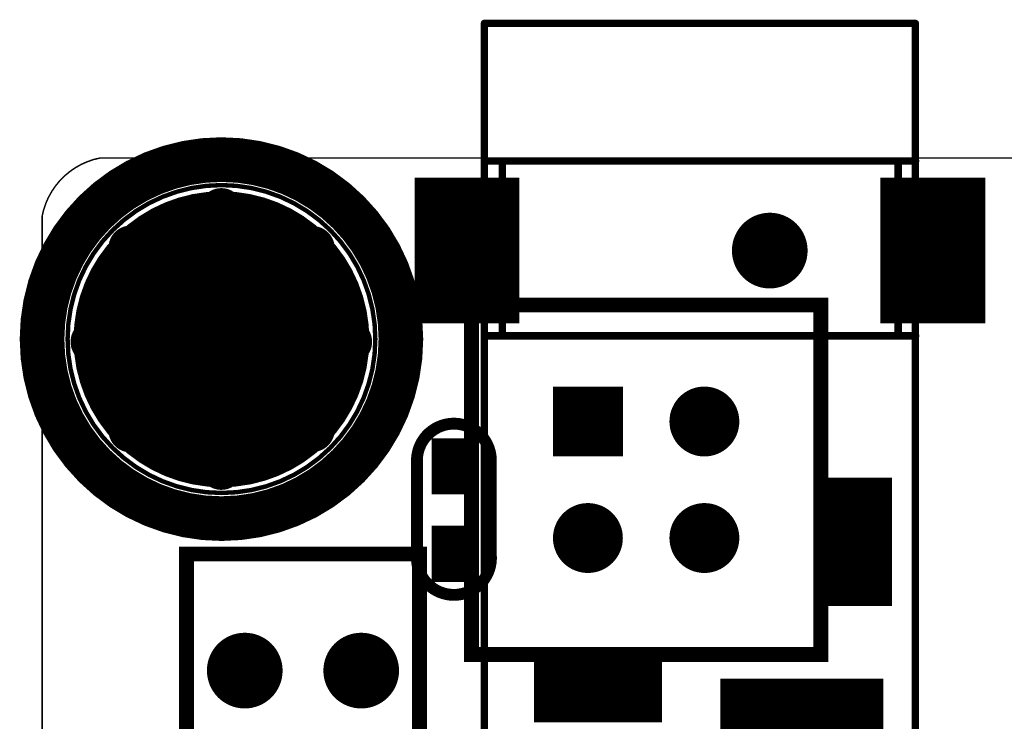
# Model space of a CAD drawing. Extents: x 68 to 180, y 55 to 144.
# Tile 13 of 27: x 68 to 85, y 128 to 140. Entities that reach past the tile are written whole.
import ezdxf

# ---------------------------------------------------------------- set-up
doc = ezdxf.new("R2010")
doc.units = 0
doc.header["$MEASUREMENT"] = 0
doc.layers.get('0').update_dxf_attribs({"linetype": 'CONTINUOUS'})
for name, color, linetype in [('BOARD_OUTLINE_00', 2, 'CONTINUOUS'), ('DRIL_NPLTE_THRU_01', 16, 'CONTINUOUS'), ('DRIL_NPLTE_THRU_02', 4, 'CONTINUOUS'), ('DRIL_NPLTE_THRU_03', 96, 'CONTINUOUS'), ('DRIL_NPLTE_THRU_04', 136, 'CONTINUOUS'), ('DRIL_NPLTE_THRU_05', 34, 'CONTINUOUS'), ('DRIL_NPLTE_THRU_06', 176, 'CONTINUOUS'), ('DRIL_PLTE_THRU_01', 16, 'CONTINUOUS'), ('DRIL_PLTE_THRU_02', 4, 'CONTINUOUS'), ('DRIL_PLTE_THRU_03', 96, 'CONTINUOUS'), ('DRIL_PLTE_THRU_04', 136, 'CONTINUOUS'), ('DRIL_PLTE_THRU_05', 34, 'CONTINUOUS'), ('DRIL_PLTE_THRU_06', 176, 'CONTINUOUS'), ('DRIL_SYMBOL', 2, 'CONTINUOUS'), ('PADS_BOT', 5, 'CONTINUOUS'), ('PADS_INNER', 1, 'CONTINUOUS'), ('PADS_TOP', 1, 'CONTINUOUS'), ('PART_BOT_2DLINE_00', 253, 'CONTINUOUS'), ('PART_TOP_2DLINE_00', 67, 'CONTINUOUS'), ('PART_TOP_2DLINE_01', 67, 'CONTINUOUS'), ('PART_TOP_2DLINE_129', 130, 'CONTINUOUS'), ('PART_TOP_COPPER_121', 222, 'CONTINUOUS'), ('PART_TOP_COPPER_128', 210, 'CONTINUOUS')]:
    doc.layers.add(name, color=color, linetype=linetype)

# ---------------------------------------------------------------- blocks, each defined once
blk = doc.blocks.new('SMOOTH_0$0254')
at = {"const_width": 0.0127}
blk.add_lwpolyline([(-0.00635, 0, 1), (0.00635, 0, 1)], format="xyb", close=True, dxfattribs=at)
blk = doc.blocks.new('BOARD_5728')
at = {"layer": 'BOARD_OUTLINE_00', "const_width": 0.0254}
blk.add_lwpolyline([(0, -12.664, -0.306685), (1, -11.664), (110.44, -11.664, -0.233627), (111.44, -12.664), (111.44, -92.464, -0.199366), (110.44, -93.464), (1, -93.464, -0.298113), (0, -92.464), (0, -85.073), (12, -85.073), (12, -50.989), (2.337, -50.989), (2.356, -32.194), (0, -32.194)], format="xyb", close=True, dxfattribs=at)
at = {"layer": 'BOARD_OUTLINE_00'}
for p in [(1, -11.664), (0, -12.664)]:
    blk.add_blockref('SMOOTH_0$0254', p, dxfattribs=at)
blk = doc.blocks.new('SMOOTH_0$254')
at = {"const_width": 0.127}
blk.add_lwpolyline([(-0.0635, 0, 1), (0.0635, 0, 1)], format="xyb", close=True, dxfattribs=at)
blk = doc.blocks.new('PART_BODY_TOP_5743')
at = {"layer": 'PART_TOP_2DLINE_00', "const_width": 0.254}
blk.add_lwpolyline([(-1, 2), (3, 2), (3, -30), (-1, -30)], close=True, dxfattribs=at)
at = {"layer": 'PART_TOP_2DLINE_00'}
for p in [(-1, -30), (3, -30)]:
    blk.add_blockref('SMOOTH_0$254', p, dxfattribs=at)
blk = doc.blocks.new('DRIL_SYMBOL_0$8')
at = {"layer": 'DRIL_SYMBOL', "const_width": 0.0508}
for points in [[(0, -0.254), (0, 0.254)], [(-0.254, 0), (0.254, 0)]]:
    blk.add_lwpolyline(points, dxfattribs=at)
blk = doc.blocks.new('DRIL_HOLE_0$8')
at = {"const_width": 0.4}
blk.add_lwpolyline([(-0.2, 0, 1), (0.2, 0, 1)], format="xyb", close=True, dxfattribs=at)
blk.add_blockref('DRIL_SYMBOL_0$8', (0, 0))
blk = doc.blocks.new('PAD_11')
at = {"const_width": 0.6}
blk.add_lwpolyline([(0, -0.3, 1), (0, 0.3, 1)], format="xyb", close=True, dxfattribs=at)
blk = doc.blocks.new('PAD_13')
at = {"const_width": 0.65}
blk.add_lwpolyline([(0, -0.325, 1), (0, 0.325, 1)], format="xyb", close=True, dxfattribs=at)
blk = doc.blocks.new('STK_TOP_27')
at = {"layer": 'DRIL_PLTE_THRU_01'}
blk.add_blockref('DRIL_HOLE_0$8', (0, 0), dxfattribs=at)
at = {"layer": 'DRIL_PLTE_THRU_02'}
blk.add_blockref('DRIL_HOLE_0$8', (0, 0), dxfattribs=at)
at = {"layer": 'DRIL_PLTE_THRU_03'}
blk.add_blockref('DRIL_HOLE_0$8', (0, 0), dxfattribs=at)
at = {"layer": 'DRIL_PLTE_THRU_04'}
blk.add_blockref('DRIL_HOLE_0$8', (0, 0), dxfattribs=at)
at = {"layer": 'DRIL_PLTE_THRU_05'}
blk.add_blockref('DRIL_HOLE_0$8', (0, 0), dxfattribs=at)
at = {"layer": 'DRIL_PLTE_THRU_06'}
blk.add_blockref('DRIL_HOLE_0$8', (0, 0), dxfattribs=at)
at = {"layer": 'PADS_BOT'}
blk.add_blockref('PAD_13', (0, 0), dxfattribs=at)
at = {"layer": 'PADS_INNER'}
blk.add_blockref('PAD_11', (0, 0), dxfattribs=at)
at = {"layer": 'PADS_TOP'}
blk.add_blockref('PAD_13', (0, 0), dxfattribs=at)
blk = doc.blocks.new('SYM_TOP_26')
for name, p in [('PART_BODY_TOP_5743', (0, 0)), ('STK_TOP_27', (0, -28)), ('STK_TOP_27', (2, -28))]:
    blk.add_blockref(name, p)
blk = doc.blocks.new('PART_TOP_63')
blk.add_blockref('SYM_TOP_26', (0, 0))
blk = doc.blocks.new('PART_BODY_TOP_5744')
at = {"layer": 'PART_TOP_2DLINE_00', "const_width": 0.254}
blk.add_lwpolyline([(-2, 2), (4, 2), (4, -4), (-2, -4)], close=True, dxfattribs=at)
at = {"layer": 'PART_TOP_2DLINE_00'}
for p in [(-2, 2), (4, 2), (-2, -4), (4, -4)]:
    blk.add_blockref('SMOOTH_0$254', p, dxfattribs=at)
blk = doc.blocks.new('PAD_12')
at = {"const_width": 1.2}
blk.add_lwpolyline([(-0.6, 0), (0.6, 0)], dxfattribs=at)
blk = doc.blocks.new('STK_TOP_28')
at = {"layer": 'DRIL_PLTE_THRU_01'}
blk.add_blockref('DRIL_HOLE_0$8', (0, 0), dxfattribs=at)
at = {"layer": 'DRIL_PLTE_THRU_02'}
blk.add_blockref('DRIL_HOLE_0$8', (0, 0), dxfattribs=at)
at = {"layer": 'DRIL_PLTE_THRU_03'}
blk.add_blockref('DRIL_HOLE_0$8', (0, 0), dxfattribs=at)
at = {"layer": 'DRIL_PLTE_THRU_04'}
blk.add_blockref('DRIL_HOLE_0$8', (0, 0), dxfattribs=at)
at = {"layer": 'DRIL_PLTE_THRU_05'}
blk.add_blockref('DRIL_HOLE_0$8', (0, 0), dxfattribs=at)
at = {"layer": 'DRIL_PLTE_THRU_06'}
blk.add_blockref('DRIL_HOLE_0$8', (0, 0), dxfattribs=at)
at = {"layer": 'PADS_BOT'}
blk.add_blockref('PAD_12', (0, 0), dxfattribs=at)
at = {"layer": 'PADS_INNER'}
blk.add_blockref('PAD_11', (0, 0), dxfattribs=at)
at = {"layer": 'PADS_TOP'}
blk.add_blockref('PAD_12', (0, 0), dxfattribs=at)
blk = doc.blocks.new('STK_TOP_29')
at = {"layer": 'DRIL_PLTE_THRU_01'}
blk.add_blockref('DRIL_HOLE_0$8', (0, 0), dxfattribs=at)
at = {"layer": 'DRIL_PLTE_THRU_02'}
blk.add_blockref('DRIL_HOLE_0$8', (0, 0), dxfattribs=at)
at = {"layer": 'DRIL_PLTE_THRU_03'}
blk.add_blockref('DRIL_HOLE_0$8', (0, 0), dxfattribs=at)
at = {"layer": 'DRIL_PLTE_THRU_04'}
blk.add_blockref('DRIL_HOLE_0$8', (0, 0), dxfattribs=at)
at = {"layer": 'DRIL_PLTE_THRU_05'}
blk.add_blockref('DRIL_HOLE_0$8', (0, 0), dxfattribs=at)
at = {"layer": 'DRIL_PLTE_THRU_06'}
blk.add_blockref('DRIL_HOLE_0$8', (0, 0), dxfattribs=at)
at = {"layer": 'PADS_BOT'}
blk.add_blockref('PAD_11', (0, 0), dxfattribs=at)
at = {"layer": 'PADS_INNER'}
blk.add_blockref('PAD_11', (0, 0), dxfattribs=at)
at = {"layer": 'PADS_TOP'}
blk.add_blockref('PAD_11', (0, 0), dxfattribs=at)
blk = doc.blocks.new('SYM_TOP_27')
for name, p in [('PART_BODY_TOP_5744', (0, 0)), ('STK_TOP_28', (0, 0)), ('STK_TOP_29', (2, 0)), ('STK_TOP_29', (0, -2)), ('STK_TOP_29', (2, -2))]:
    blk.add_blockref(name, p)
blk = doc.blocks.new('PART_TOP_64')
blk.add_blockref('SYM_TOP_27', (0, 0))
blk = doc.blocks.new('SMOOTH_0$127')
at = {"const_width": 0.0635}
blk.add_lwpolyline([(-0.03175, 0, 1), (0.03175, 0, 1)], format="xyb", close=True, dxfattribs=at)
blk = doc.blocks.new('PART_BODY_TOP_5746')
at = {"layer": 'PART_TOP_2DLINE_01', "const_width": 0.127}
for points in [[(-3.7, 3.9), (3.7, 3.9)], [(-3.7, 3.9), (-3.7, -8.5)], [(3.7, -8.5), (3.7, 3.9)], [(-3.695, 1.537), (3.705, 1.537)], [(-3.395, 1.537), (-3.395, -1.463)], [(3.405, -1.463), (3.405, 1.537)], [(-4.095, 0.587), (-3.695, 0.587)], [(-4.095, -0.513), (-4.095, 0.587)], [(3.705, 0.587), (4.105, 0.587)], [(4.105, -0.513), (4.105, 0.587)], [(-4.095, -0.513), (-3.695, -0.513)], [(3.705, -0.513), (4.105, -0.513)], [(-3.695, -1.463), (3.705, -1.463)], [(-3.7, -8.5), (3.7, -8.5)]]:
    blk.add_lwpolyline(points, dxfattribs=at)
at = {"layer": 'PART_TOP_2DLINE_01'}
for p in [(-3.7, 3.9), (-3.7, 3.9), (3.7, 3.9), (3.7, 3.9), (-3.695, 1.537), (-3.395, 1.537), (3.405, 1.537), (3.705, 1.537), (-4.095, 0.587), (-4.095, 0.587), (-3.695, 0.587), (3.705, 0.587), (4.105, 0.587), (4.105, 0.587), (-4.095, -0.513), (-4.095, -0.513), (-3.695, -0.513), (3.705, -0.513), (4.105, -0.513), (4.105, -0.513), (-3.695, -1.463), (-3.395, -1.463), (3.405, -1.463), (3.705, -1.463), (-3.7, -8.5), (-3.7, -8.5), (3.7, -8.5), (3.7, -8.5)]:
    blk.add_blockref('SMOOTH_0$127', p, dxfattribs=at)
blk = doc.blocks.new('DRIL_SLOT_0003900059000000900')
at = {"const_width": 0.5}
blk.add_lwpolyline([(0.25, -0.25), (0.25, 0.25, 1), (-0.25, 0.25), (-0.25, -0.25, 1)], format="xyb", close=True, dxfattribs=at)
blk = doc.blocks.new('PAD_17')
at = {"const_width": 1.8}
blk.add_lwpolyline([(-1.25, 0), (1.25, 0)], dxfattribs=at)
blk = doc.blocks.new('STK_TOP_33')
at = {"layer": 'DRIL_PLTE_THRU_01'}
blk.add_blockref('DRIL_SLOT_0003900059000000900', (0, 0), dxfattribs=at)
at = {"layer": 'DRIL_PLTE_THRU_02'}
blk.add_blockref('DRIL_SLOT_0003900059000000900', (0, 0), dxfattribs=at)
at = {"layer": 'DRIL_PLTE_THRU_03'}
blk.add_blockref('DRIL_SLOT_0003900059000000900', (0, 0), dxfattribs=at)
at = {"layer": 'DRIL_PLTE_THRU_04'}
blk.add_blockref('DRIL_SLOT_0003900059000000900', (0, 0), dxfattribs=at)
at = {"layer": 'DRIL_PLTE_THRU_05'}
blk.add_blockref('DRIL_SLOT_0003900059000000900', (0, 0), dxfattribs=at)
at = {"layer": 'DRIL_PLTE_THRU_06'}
blk.add_blockref('DRIL_SLOT_0003900059000000900', (0, 0), dxfattribs=at)
at = {"layer": 'PADS_BOT', "rotation": 90}
blk.add_blockref('PAD_17', (0, 0), dxfattribs=at)
at = {"layer": 'PADS_INNER', "rotation": 90}
blk.add_blockref('PAD_17', (0, 0), dxfattribs=at)
at = {"layer": 'PADS_TOP', "rotation": 90}
blk.add_blockref('PAD_17', (0, 0), dxfattribs=at)
blk = doc.blocks.new('DRIL_SYMBOL_1$3')
at = {"layer": 'DRIL_SYMBOL', "const_width": 0.0508}
for points in [[(0, -0.254), (0, 0.254)], [(-0.254, 0), (0.254, 0)]]:
    blk.add_lwpolyline(points, dxfattribs=at)
blk = doc.blocks.new('DRIL_HOLE_1$3')
at = {"const_width": 0.65}
blk.add_lwpolyline([(-0.325, 0, 1), (0.325, 0, 1)], format="xyb", close=True, dxfattribs=at)
blk.add_blockref('DRIL_SYMBOL_1$3', (0, 0))
blk = doc.blocks.new('STK_TOP_34')
at = {"layer": 'DRIL_NPLTE_THRU_01'}
blk.add_blockref('DRIL_HOLE_1$3', (0, 0), dxfattribs=at)
at = {"layer": 'DRIL_NPLTE_THRU_02'}
blk.add_blockref('DRIL_HOLE_1$3', (0, 0), dxfattribs=at)
at = {"layer": 'DRIL_NPLTE_THRU_03'}
blk.add_blockref('DRIL_HOLE_1$3', (0, 0), dxfattribs=at)
at = {"layer": 'DRIL_NPLTE_THRU_04'}
blk.add_blockref('DRIL_HOLE_1$3', (0, 0), dxfattribs=at)
at = {"layer": 'DRIL_NPLTE_THRU_05'}
blk.add_blockref('DRIL_HOLE_1$3', (0, 0), dxfattribs=at)
at = {"layer": 'DRIL_NPLTE_THRU_06'}
blk.add_blockref('DRIL_HOLE_1$3', (0, 0), dxfattribs=at)
at = {"layer": 'PADS_BOT'}
blk.add_blockref('PAD_13', (0, 0), dxfattribs=at)
at = {"layer": 'PADS_INNER'}
blk.add_blockref('PAD_13', (0, 0), dxfattribs=at)
at = {"layer": 'PADS_TOP'}
blk.add_blockref('PAD_13', (0, 0), dxfattribs=at)
blk = doc.blocks.new('DRIL_SLOT_0003900059000000000')
at = {"const_width": 0.5}
blk.add_lwpolyline([(-0.25, -0.25), (0.25, -0.25, 1), (0.25, 0.25), (-0.25, 0.25, 1)], format="xyb", close=True, dxfattribs=at)
blk = doc.blocks.new('PAD_18')
at = {"const_width": 1.3}
blk.add_lwpolyline([(-1.4, 0), (1.4, 0)], dxfattribs=at)
blk = doc.blocks.new('STK_TOP_35')
at = {"layer": 'DRIL_PLTE_THRU_01'}
blk.add_blockref('DRIL_SLOT_0003900059000000000', (0, 0), dxfattribs=at)
at = {"layer": 'DRIL_PLTE_THRU_02'}
blk.add_blockref('DRIL_SLOT_0003900059000000000', (0, 0), dxfattribs=at)
at = {"layer": 'DRIL_PLTE_THRU_03'}
blk.add_blockref('DRIL_SLOT_0003900059000000000', (0, 0), dxfattribs=at)
at = {"layer": 'DRIL_PLTE_THRU_04'}
blk.add_blockref('DRIL_SLOT_0003900059000000000', (0, 0), dxfattribs=at)
at = {"layer": 'DRIL_PLTE_THRU_05'}
blk.add_blockref('DRIL_SLOT_0003900059000000000', (0, 0), dxfattribs=at)
at = {"layer": 'DRIL_PLTE_THRU_06'}
blk.add_blockref('DRIL_SLOT_0003900059000000000', (0, 0), dxfattribs=at)
at = {"layer": 'PADS_BOT'}
blk.add_blockref('PAD_18', (0, 0), dxfattribs=at)
at = {"layer": 'PADS_INNER'}
blk.add_blockref('PAD_18', (0, 0), dxfattribs=at)
at = {"layer": 'PADS_TOP'}
blk.add_blockref('PAD_18', (0, 0), dxfattribs=at)
blk = doc.blocks.new('DRIL_SLOT_0002300059000000900')
at = {"const_width": 0.3}
blk.add_lwpolyline([(0.15, -0.45), (0.15, 0.45, 1), (-0.15, 0.45), (-0.15, -0.45, 1)], format="xyb", close=True, dxfattribs=at)
blk = doc.blocks.new('PAD_19')
at = {"const_width": 1.2}
blk.add_lwpolyline([(-1.1, 0), (1.1, 0)], dxfattribs=at)
blk = doc.blocks.new('STK_TOP_36')
at = {"layer": 'DRIL_PLTE_THRU_01'}
blk.add_blockref('DRIL_SLOT_0002300059000000900', (0, 0), dxfattribs=at)
at = {"layer": 'DRIL_PLTE_THRU_02'}
blk.add_blockref('DRIL_SLOT_0002300059000000900', (0, 0), dxfattribs=at)
at = {"layer": 'DRIL_PLTE_THRU_03'}
blk.add_blockref('DRIL_SLOT_0002300059000000900', (0, 0), dxfattribs=at)
at = {"layer": 'DRIL_PLTE_THRU_04'}
blk.add_blockref('DRIL_SLOT_0002300059000000900', (0, 0), dxfattribs=at)
at = {"layer": 'DRIL_PLTE_THRU_05'}
blk.add_blockref('DRIL_SLOT_0002300059000000900', (0, 0), dxfattribs=at)
at = {"layer": 'DRIL_PLTE_THRU_06'}
blk.add_blockref('DRIL_SLOT_0002300059000000900', (0, 0), dxfattribs=at)
at = {"layer": 'PADS_BOT', "rotation": 90}
blk.add_blockref('PAD_19', (0, 0), dxfattribs=at)
at = {"layer": 'PADS_INNER', "rotation": 90}
blk.add_blockref('PAD_19', (0, 0), dxfattribs=at)
at = {"layer": 'PADS_TOP', "rotation": 90}
blk.add_blockref('PAD_19', (0, 0), dxfattribs=at)
blk = doc.blocks.new('DRIL_SLOT_0002300059000000000')
at = {"const_width": 0.3}
blk.add_lwpolyline([(-0.45, -0.15), (0.45, -0.15, 1), (0.45, 0.15), (-0.45, 0.15, 1)], format="xyb", close=True, dxfattribs=at)
blk = doc.blocks.new('STK_TOP_37')
at = {"layer": 'DRIL_PLTE_THRU_01'}
blk.add_blockref('DRIL_SLOT_0002300059000000000', (0, 0), dxfattribs=at)
at = {"layer": 'DRIL_PLTE_THRU_02'}
blk.add_blockref('DRIL_SLOT_0002300059000000000', (0, 0), dxfattribs=at)
at = {"layer": 'DRIL_PLTE_THRU_03'}
blk.add_blockref('DRIL_SLOT_0002300059000000000', (0, 0), dxfattribs=at)
at = {"layer": 'DRIL_PLTE_THRU_04'}
blk.add_blockref('DRIL_SLOT_0002300059000000000', (0, 0), dxfattribs=at)
at = {"layer": 'DRIL_PLTE_THRU_05'}
blk.add_blockref('DRIL_SLOT_0002300059000000000', (0, 0), dxfattribs=at)
at = {"layer": 'DRIL_PLTE_THRU_06'}
blk.add_blockref('DRIL_SLOT_0002300059000000000', (0, 0), dxfattribs=at)
at = {"layer": 'PADS_BOT'}
blk.add_blockref('PAD_19', (0, 0), dxfattribs=at)
at = {"layer": 'PADS_INNER'}
blk.add_blockref('PAD_19', (0, 0), dxfattribs=at)
at = {"layer": 'PADS_TOP'}
blk.add_blockref('PAD_19', (0, 0), dxfattribs=at)
blk = doc.blocks.new('SYM_TOP_29')
for name, p in [('PART_BODY_TOP_5746', (0, 0)), ('STK_TOP_33', (-4, 0)), ('STK_TOP_33', (4, 0)), ('STK_TOP_34', (1.2, 0)), ('STK_TOP_36', (2.7, -5)), ('STK_TOP_37', (-1.75, -7.5)), ('STK_TOP_35', (1.75, -8))]:
    blk.add_blockref(name, p)
blk = doc.blocks.new('PART_TOP_66')
blk.add_blockref('SYM_TOP_29', (0, 0))
blk = doc.blocks.new('PART_BODY_TOP_5791')
at = {"layer": 'PART_TOP_2DLINE_00', "const_width": 0.762}
blk.add_lwpolyline([(-3.084, 0.005, 1), (3.079, 0.005, 1)], format="xyb", close=True, dxfattribs=at)
at = {"layer": 'PART_TOP_2DLINE_01', "const_width": 0.0508}
blk.add_lwpolyline([(-2.211, 0.005, 1), (2.207, 0.005, 1)], format="xyb", close=True, dxfattribs=at)
at = {"layer": 'PART_TOP_2DLINE_129', "const_width": 0.762}
for points in [[(-3.084, 0.005, 1), (3.079, 0.005, 1)], [(-3.079, 0, 1), (3.084, 0, 1)]]:
    blk.add_lwpolyline(points, format="xyb", close=True, dxfattribs=at)
at = {"layer": 'PART_TOP_COPPER_121', "const_width": 0.0508}
blk.add_lwpolyline([(-2.63, 0.004, 1), (2.63, 0.004, 1)], format="xyb", close=True, dxfattribs=at)
at = {"layer": 'PART_TOP_COPPER_128', "const_width": 0.0508}
blk.add_lwpolyline([(-2.655, 0.004, 1), (2.655, 0.004, 1)], format="xyb", close=True, dxfattribs=at)
blk = doc.blocks.new('DRIL_SYMBOL_3$048')
at = {"layer": 'DRIL_SYMBOL', "const_width": 0.0508}
for points in [[(0, -0.254), (0, 0.254)], [(-0.254, 0), (0.254, 0)]]:
    blk.add_lwpolyline(points, dxfattribs=at)
blk = doc.blocks.new('DRIL_HOLE_3$048')
at = {"const_width": 1.524}
blk.add_lwpolyline([(-0.762, 0, 1), (0.762, 0, 1)], format="xyb", close=True, dxfattribs=at)
blk.add_blockref('DRIL_SYMBOL_3$048', (0, 0))
blk = doc.blocks.new('PAD_77')
at = {"const_width": 2.54}
blk.add_lwpolyline([(0, -1.27, 1), (0, 1.27, 1)], format="xyb", close=True, dxfattribs=at)
blk = doc.blocks.new('STK_TOP_109')
at = {"layer": 'DRIL_PLTE_THRU_01'}
blk.add_blockref('DRIL_HOLE_3$048', (0, 0), dxfattribs=at)
at = {"layer": 'DRIL_PLTE_THRU_02'}
blk.add_blockref('DRIL_HOLE_3$048', (0, 0), dxfattribs=at)
at = {"layer": 'DRIL_PLTE_THRU_03'}
blk.add_blockref('DRIL_HOLE_3$048', (0, 0), dxfattribs=at)
at = {"layer": 'DRIL_PLTE_THRU_04'}
blk.add_blockref('DRIL_HOLE_3$048', (0, 0), dxfattribs=at)
at = {"layer": 'DRIL_PLTE_THRU_05'}
blk.add_blockref('DRIL_HOLE_3$048', (0, 0), dxfattribs=at)
at = {"layer": 'DRIL_PLTE_THRU_06'}
blk.add_blockref('DRIL_HOLE_3$048', (0, 0), dxfattribs=at)
at = {"layer": 'PADS_BOT'}
blk.add_blockref('PAD_77', (0, 0), dxfattribs=at)
at = {"layer": 'PADS_INNER'}
blk.add_blockref('PAD_77', (0, 0), dxfattribs=at)
at = {"layer": 'PADS_TOP'}
blk.add_blockref('PAD_77', (0, 0), dxfattribs=at)
blk = doc.blocks.new('DRIL_SYMBOL_0$381')
at = {"layer": 'DRIL_SYMBOL', "const_width": 0.0508}
for points in [[(0, -0.254), (0, 0.254)], [(-0.254, 0), (0.254, 0)]]:
    blk.add_lwpolyline(points, dxfattribs=at)
blk = doc.blocks.new('DRIL_HOLE_0$381')
at = {"const_width": 0.1905}
blk.add_lwpolyline([(-0.09525, 0, 1), (0.09525, 0, 1)], format="xyb", close=True, dxfattribs=at)
blk.add_blockref('DRIL_SYMBOL_0$381', (0, 0))
blk = doc.blocks.new('PAD_78')
at = {"const_width": 0.381}
blk.add_lwpolyline([(0, -0.1905, 1), (0, 0.1905, 1)], format="xyb", close=True, dxfattribs=at)
blk = doc.blocks.new('STK_TOP_108')
at = {"layer": 'DRIL_PLTE_THRU_01'}
blk.add_blockref('DRIL_HOLE_0$381', (0, 0), dxfattribs=at)
at = {"layer": 'DRIL_PLTE_THRU_02'}
blk.add_blockref('DRIL_HOLE_0$381', (0, 0), dxfattribs=at)
at = {"layer": 'DRIL_PLTE_THRU_03'}
blk.add_blockref('DRIL_HOLE_0$381', (0, 0), dxfattribs=at)
at = {"layer": 'DRIL_PLTE_THRU_04'}
blk.add_blockref('DRIL_HOLE_0$381', (0, 0), dxfattribs=at)
at = {"layer": 'DRIL_PLTE_THRU_05'}
blk.add_blockref('DRIL_HOLE_0$381', (0, 0), dxfattribs=at)
at = {"layer": 'DRIL_PLTE_THRU_06'}
blk.add_blockref('DRIL_HOLE_0$381', (0, 0), dxfattribs=at)
at = {"layer": 'PADS_BOT'}
blk.add_blockref('PAD_78', (0, 0), dxfattribs=at)
at = {"layer": 'PADS_INNER'}
blk.add_blockref('PAD_78', (0, 0), dxfattribs=at)
at = {"layer": 'PADS_TOP'}
blk.add_blockref('PAD_78', (0, 0), dxfattribs=at)
blk = doc.blocks.new('SYM_TOP_74')
for name, p in [('PART_BODY_TOP_5791', (0, 0)), ('STK_TOP_109', (0, 0)), ('STK_TOP_108', (-0.003048, 2.21361)), ('STK_TOP_108', (-1.55956, 1.569974)), ('STK_TOP_108', (1.564386, 1.5621)), ('STK_TOP_108', (-2.210562, -0.043688)), ('STK_TOP_108', (2.20599, -0.044196)), ('STK_TOP_108', (-1.559814, -1.561846)), ('STK_TOP_108', (1.563878, -1.552956)), ('STK_TOP_108', (-0.003048, -2.204466))]:
    blk.add_blockref(name, p)
blk = doc.blocks.new('PART_TOP_262')
blk.add_blockref('SYM_TOP_74', (0, 0))
blk = doc.blocks.new('SMOOTH_0$2032')
at = {"const_width": 0.1016}
blk.add_lwpolyline([(-0.0508, 0, 1), (0.0508, 0, 1)], format="xyb", close=True, dxfattribs=at)
blk = doc.blocks.new('PART_BODY_BOT_5734')
at = {"layer": 'PART_BOT_2DLINE_00', "const_width": 0.2032}
blk.add_lwpolyline([(-0.025146, 0.635), (1.575054, 0.635, -1.036434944), (1.575054, -0.635), (-0.025146, -0.635, -1.07236871)], format="xyb", close=True, dxfattribs=at)
at = {"layer": 'PART_BOT_2DLINE_00'}
for p in [(-0.025146, 0.635), (1.575054, 0.635), (-0.025146, -0.635), (1.575054, -0.635)]:
    blk.add_blockref('SMOOTH_0$2032', p, dxfattribs=at)
blk = doc.blocks.new('DRIL_HOLE_0')
blk.add_lwpolyline([(0, 0, 1), (0, 0, 1)], format="xyb", close=True)
blk = doc.blocks.new('PAD_0')
blk.add_lwpolyline([(0, 0, 1), (0, 0, 1)], format="xyb", close=True)
blk = doc.blocks.new('PAD_7')
at = {"const_width": 0.762}
blk.add_lwpolyline([(-0.4826, 0), (0.4826, 0)], dxfattribs=at)
blk = doc.blocks.new('STK_BOT_19')
at = {"layer": 'DRIL_PLTE_THRU_01'}
blk.add_blockref('DRIL_HOLE_0', (0, 0), dxfattribs=at)
at = {"layer": 'DRIL_PLTE_THRU_02'}
blk.add_blockref('DRIL_HOLE_0', (0, 0), dxfattribs=at)
at = {"layer": 'DRIL_PLTE_THRU_03'}
blk.add_blockref('DRIL_HOLE_0', (0, 0), dxfattribs=at)
at = {"layer": 'DRIL_PLTE_THRU_04'}
blk.add_blockref('DRIL_HOLE_0', (0, 0), dxfattribs=at)
at = {"layer": 'DRIL_PLTE_THRU_05'}
blk.add_blockref('DRIL_HOLE_0', (0, 0), dxfattribs=at)
at = {"layer": 'DRIL_PLTE_THRU_06'}
blk.add_blockref('DRIL_HOLE_0', (0, 0), dxfattribs=at)
at = {"layer": 'PADS_BOT'}
blk.add_blockref('PAD_7', (0, 0), dxfattribs=at)
at = {"layer": 'PADS_INNER'}
blk.add_blockref('PAD_0', (0, 0), dxfattribs=at)
at = {"layer": 'PADS_TOP'}
blk.add_blockref('PAD_0', (0, 0), dxfattribs=at)
blk = doc.blocks.new('SYM_BOT_17')
for name, p in [('PART_BODY_BOT_5734', (0, 0)), ('STK_BOT_19', (0, 0)), ('STK_BOT_19', (1.500124, 0))]:
    blk.add_blockref(name, p)
blk = doc.blocks.new('PART_BOT_474')
blk.add_blockref('SYM_BOT_17', (0, 0))

msp = doc.modelspace()

# ---------------------------------------------------------------- block references
for name, p in [('PART_TOP_66', (79.768, 136.18)), ('PART_TOP_262', (71.552, 134.658)), ('BOARD_5728', (68.472, 149.435)), ('PART_TOP_64', (77.845, 133.246))]:
    msp.add_blockref(name, p)
at = {"xscale": -1, "rotation": 270}
msp.add_blockref('PART_BOT_474', (75.544, 130.976), dxfattribs=at)
at = {"rotation": 180}
msp.add_blockref('PART_TOP_63', (73.952, 100.97), dxfattribs=at)

doc.saveas('drawing.dxf')
